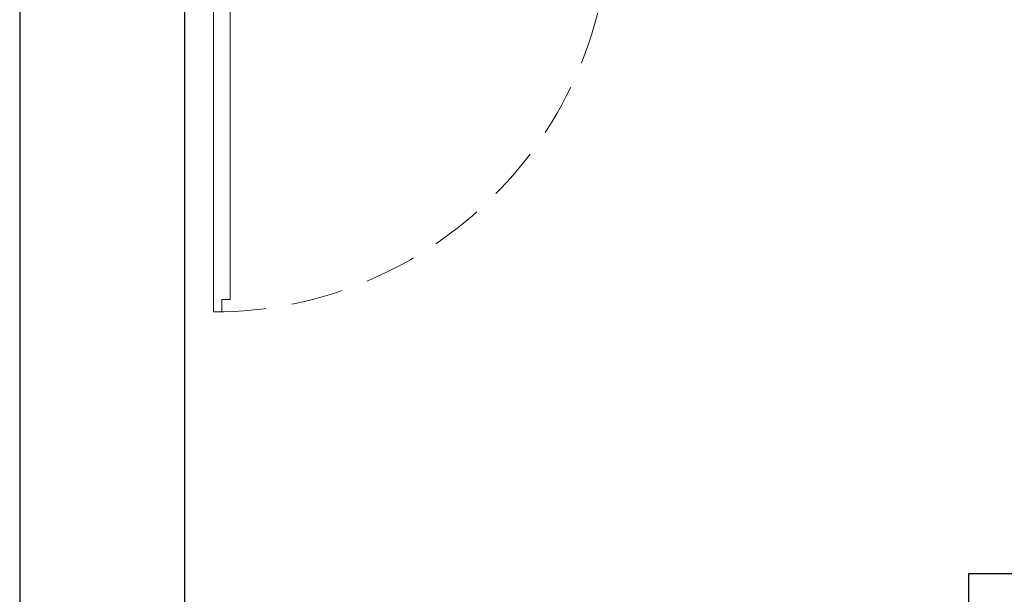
# Model space of a CAD drawing. Header units: millimetres. Extents: x 6161 to 8965, y -9035 to -5431.
# Tile 214 of 256: x 6279 to 6517, y -6339 to -6199. Entities that reach past the tile are written whole.
import ezdxf

# ---------------------------------------------------------------- set-up
doc = ezdxf.new("R2010")
doc.units = ezdxf.units.MM
doc.linetypes.add('DASHED', pattern=[19.05, 12.7, -6.35])
doc.layers.add('drzwi', color=30, linetype='Continuous', lineweight=20)
doc.layers.add('Ściany', color=7, linetype='Continuous')
doc.styles.add('JACEK_07', font='SIMPLEX.SHX', dxfattribs={"width": 0.7})

# ---------------------------------------------------------------- blocks, each defined once
blk = doc.blocks.new('*U563')
at = {"color": 7}
blk.add_lwpolyline([(50, 25), (50, -25)], dxfattribs=at)
for points in [[(-2, 5), (0, 5), (0, -5), (-2, -5), (-2, -7), (2, -7), (2, -5), (2, 7), (-2, 7), (-2, 5)], [(2, -5), (5, -5), (5, 5), (2, 5)], [(98, -5), (95, -5), (95, 5), (98, 5)], [(102, 5), (100, 5), (100, -5), (102, -5), (102, -7), (98, -7), (98, -5), (98, 7), (102, 7), (102, 5)]]:
    blk.add_lwpolyline(points)
blk.add_lwpolyline([(4, -7), (4, -10), (6, -10), (6, -100), (4, -100), (4, -103), (2, -103), (2, -7)], close=True)
at = {"linetype": 'DASHED'}
blk.add_arc((2, -7), 96, 270, 0, dxfattribs=at)
at = {"color": 7, "insert": (50, 0), "char_height": 10, "width": 10, "attachment_point": 5, "rotation": 90, "style": 'JACEK_07'}
blk.add_mtext('90\\P200', dxfattribs=at)

msp = doc.modelspace()

# ---------------------------------------------------------------- linework, layer by layer
at = {"layer": 'Ściany'}
for points in [[(8273.24, -5912.82), (7564.03, -5912.82), (7564.03, -5952.82), (7789.67, -5952.82), (7789.67, -6239.38), (7384.03, -6239.38), (7384.03, -5952.82), (7444.03, -5952.82), (7444.03, -5912.82), (6278.83, -5912.82), (6278.83, -6795.22)], [(6318.83, -6795.22), (6318.83, -6172.32), (6323.83, -6172.32), (6323.83, -6162.32), (6318.83, -6162.32), (6318.83, -5952.82), (6508.87, -5952.82), (6508.87, -6162.32), (6423.83, -6162.32), (6423.83, -6172.32), (6528.87, -6172.32), (6528.87, -6162.32), (6518.87, -6162.32), (6518.87, -5952.82), (6739.87, -5952.82), (6739.87, -6162.32), (6628.87, -6162.32), (6628.87, -6172.32), (6779.87, -6172.32)], [(6899.79, -6333.82), (6508.83, -6333.82), (6508.83, -6348.82)]]:
    msp.add_lwpolyline(points, dxfattribs=at)

# ---------------------------------------------------------------- block references
at = {"layer": 'drzwi'}
msp.add_blockref('*U563', (6323.83, -6167.32), dxfattribs=at)

doc.saveas('drawing.dxf')
